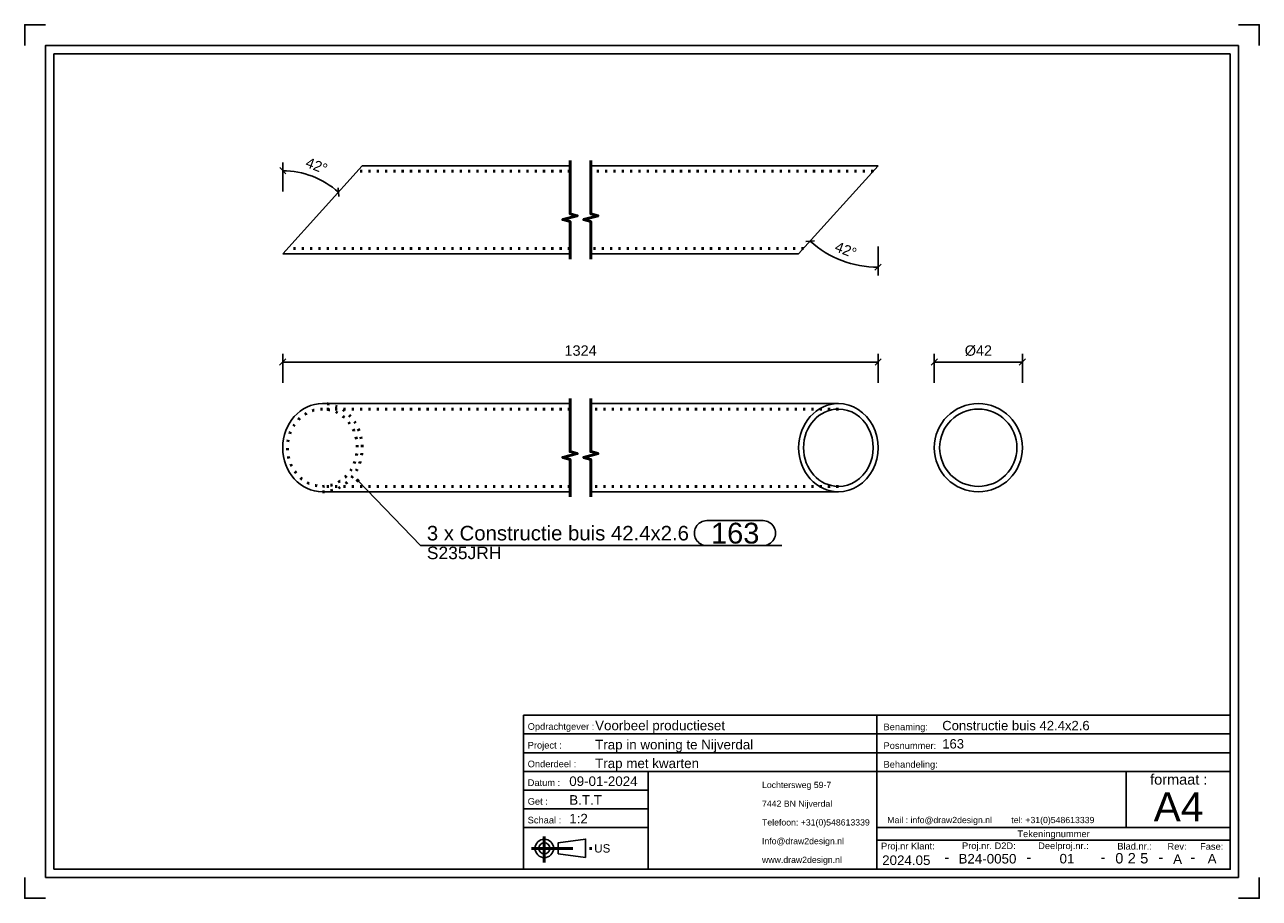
# Model space of a CAD drawing. Header units: millimetres. Extents: x 275 to 572, y -3703 to -3493.
import ezdxf
from ezdxf.enums import TextEntityAlignment as Align

# ---------------------------------------------------------------- set-up
doc = ezdxf.new("R2010")
doc.units = ezdxf.units.MM
doc.linetypes.add('DOT', pattern=[2, 0.5, -1.5])
doc.linetypes.add('STRICHPUNKT2', pattern=[18.5, 10, -4, 0.5, -4])
doc.layers.get('0').update_dxf_attribs({"linetype": 'CONTINUOUS'})
for name, color, linetype in [('DIM49', 4, 'CONTINUOUS'), ('TXT_ALL', 7, 'CONTINUOUS'), ('TXT_DIM49', 2, 'CONTINUOUS'), ('TXT_YELLOW', 2, 'CONTINUOUS')]:
    doc.layers.add(name, color=color, linetype=linetype)
doc.layers.add('LE_ALL', color=7, linetype='CONTINUOUS', lineweight=50)
doc.styles.add('ARIAL', font='arial.ttf')

# ---------------------------------------------------------------- blocks, each defined once
blk = doc.blocks.new('TFIELD_00004', base_point=(547.04, -3681.19))
at = {"layer": 'TXT_YELLOW', "style": 'ARIAL'}
blk.add_text('A4', height=7, dxfattribs=at).set_placement((547.04, -3681.19), align=Align.MIDDLE_LEFT)
blk = doc.blocks.new('FLEX_00003', base_point=(552.95, -3686.19))
blk.add_blockref('TFIELD_00004', (547.04, -3681.19))
blk = doc.blocks.new('TFIELD_00007', base_point=(482.95, -3684.37))
at = {"layer": 'TXT_YELLOW', "style": 'ARIAL'}
blk.add_text('Mail : info@draw2design.nl        tel: +31(0)548613339', height=1.5, dxfattribs=at).set_placement((482.95, -3684.37), align=Align.MIDDLE_LEFT)
blk = doc.blocks.new('FLEX_00006', base_point=(482.95, -3685.62))
blk.add_blockref('TFIELD_00007', (482.95, -3684.37))
blk = doc.blocks.new('DRAW2DESIGNLOGO_00005', base_point=(482.88, -3682.7))
blk.add_blockref('FLEX_00006', (482.95, -3685.62))
blk = doc.blocks.new('TFIELD_00011', base_point=(412.45, -3691.19))
at = {"layer": 'TXT_YELLOW', "style": 'ARIAL'}
blk.add_text('US', height=2, dxfattribs=at).set_placement((412.45, -3691.19), align=Align.MIDDLE_LEFT)
blk = doc.blocks.new('FLEX_00010', base_point=(412.45, -3691.19))
blk.add_blockref('TFIELD_00011', (412.45, -3691.19))
blk = doc.blocks.new('US_00009', base_point=(401.78, -3691.19))
blk.add_line((403.8, -3692.52), (410.36, -3693.41))
blk.add_lwpolyline([(403.8, -3692.52), (403.8, -3689.85), (410.36, -3688.97), (410.36, -3693.41)])
for radius in [2.22, 1.33]:
    blk.add_circle((400.45, -3691.19), radius)
at = {"layer": 'LE_ALL', "color": 1, "linetype": 'STRICHPUNKT2'}
for p, q in [((400.45, -3688.37), (400.45, -3694.59)), ((397.34, -3691.19), (412.21, -3691.19))]:
    blk.add_line(p, q, dxfattribs=at)
blk.add_blockref('FLEX_00010', (412.45, -3691.19))
blk = doc.blocks.new('TFIELD_00014', base_point=(452.82, -3693.94))
at = {"layer": 'TXT_YELLOW', "style": 'ARIAL'}
for s, p in [('Lochtersweg 59-7', (452.82, -3675.94)), ('7442 BN Nijverdal', (452.82, -3680.44)), ('Telefoon: +31(0)548613339', (452.82, -3684.94)), ('Info@draw2design.nl', (452.82, -3689.44)), ('www.draw2design.nl', (452.82, -3693.94))]:
    blk.add_text(s, height=1.5, dxfattribs=at).set_placement(p, align=Align.MIDDLE_LEFT)
blk = doc.blocks.new('FLEX_00013', base_point=(465.64, -3696.19))
blk.add_blockref('TFIELD_00014', (452.82, -3693.94))
blk = doc.blocks.new('D2D_00012', base_point=(425.7, -3694.33))
blk.add_blockref('FLEX_00013', (465.64, -3696.19))
blk = doc.blocks.new('SCHRIFE_00016', base_point=(406.45, -3676.19))
for p, q in [((395.45, -3659.19), (480.45, -3659.19)), ((480.45, -3659.19), (565.45, -3659.19)), ((480.45, -3696.19), (480.45, -3659.19)), ((565.45, -3659.19), (565.45, -3696.19)), ((395.45, -3663.69), (480.45, -3663.69)), ((480.45, -3663.69), (565.45, -3663.69)), ((395.45, -3668.19), (480.45, -3668.19)), ((480.45, -3668.19), (565.45, -3668.19)), ((395.45, -3672.69), (565.45, -3672.69)), ((425.45, -3672.69), (425.45, -3696.19)), ((540.45, -3672.69), (540.45, -3686.19)), ((425.45, -3677.19), (395.45, -3677.19)), ((425.45, -3681.69), (395.45, -3681.69)), ((425.45, -3686.19), (395.45, -3686.19)), ((565.45, -3686.19), (480.45, -3686.19)), ((565.45, -3689.19), (480.45, -3689.19))]:
    blk.add_line(p, q)
blk.add_lwpolyline([(565.45, -3696.19), (395.45, -3696.19), (395.45, -3659.19)])
at = {"layer": 'TXT_YELLOW', "style": 'ARIAL'}
for s, height, p in [('Voorbeel productieset', 2.3, (412.67, -3662.79)), ('Constructie buis 42.4x2.6', 2.25, (496.17, -3662.79)), ('Trap in woning te Nijverdal', 2.3, (412.67, -3667.39)), ('163', 2.25, (496.17, -3667.18)), ('Trap met kwarten', 2.3, (412.67, -3671.89)), ('09-01-2024', 2.3, (406.45, -3676.19)), ('B.T.T', 2.3, (406.45, -3680.69)), ('1:2', 2.3, (406.45, -3685.19))]:
    blk.add_text(s, height=height, dxfattribs=at).set_placement(p)
for s, height, p in [('2024.05', 2.3, (487.53, -3695.19)), ('-', 2.5, (497.28, -3694.53)), ('B24-0050', 2.3, (507.05, -3694.83)), ('-', 2.5, (517.02, -3694.53)), ('01', 2.3, (526.18, -3694.81)), ('-', 2.5, (534.85, -3694.53)), ('-', 2.5, (548.78, -3694.53)), ('A', 2.3, (552.79, -3694.92)), ('-', 2.5, (556.44, -3694.53)), ('A', 2.3, (561.09, -3694.82))]:
    blk.add_text(s, height=height, dxfattribs=at).set_placement(p, align=Align.CENTER)
blk = doc.blocks.new('TFIELD_00020', base_point=(543.8, -3693.56))
at = {"layer": 'TXT_ALL', "style": 'ARIAL'}
blk.add_text('5', height=2.5, dxfattribs=at).set_placement((543.8, -3693.56), align=Align.MIDDLE_LEFT)
blk = doc.blocks.new('5_00019')
blk.add_blockref('TFIELD_00020', (543.8, -3693.56))
blk = doc.blocks.new('TELLER1_00018')
blk.add_blockref('5_00019', (0, 0))
blk = doc.blocks.new('TFIELD_00023', base_point=(540.8, -3693.56))
at = {"layer": 'TXT_ALL', "style": 'ARIAL'}
blk.add_text('2', height=2.5, dxfattribs=at).set_placement((540.8, -3693.56), align=Align.MIDDLE_LEFT)
blk = doc.blocks.new('2_00022')
blk.add_blockref('TFIELD_00023', (540.8, -3693.56))
blk = doc.blocks.new('TELLER2_00021')
blk.add_blockref('2_00022', (0, 0))
blk = doc.blocks.new('TFIELD_00026', base_point=(537.8, -3693.56))
at = {"layer": 'TXT_ALL', "style": 'ARIAL'}
blk.add_text('0', height=2.5, dxfattribs=at).set_placement((537.8, -3693.56), align=Align.MIDDLE_LEFT)
blk = doc.blocks.new('0_00025')
blk.add_blockref('TFIELD_00026', (537.8, -3693.56))
blk = doc.blocks.new('TELLER3_00024')
blk.add_blockref('0_00025', (0, 0))
blk = doc.blocks.new('NL_00027', base_point=(396.45, -3662.69))
at = {"layer": 'TXT_ALL', "color": 1, "style": 'ARIAL'}
blk.add_text('Tekeningnummer', height=1.6, dxfattribs=at).set_placement((522.95, -3687.69), align=Align.MIDDLE_CENTER)
at = {"layer": 'TXT_YELLOW', "style": 'ARIAL'}
for s, p in [('Opdrachtgever :', (396.45, -3662.69)), ('Benaming:', (482.05, -3662.79)), ('Project :', (396.45, -3667.19)), ('Posnummer:', (482.05, -3667.29)), ('Onderdeel :', (396.45, -3671.69)), ('Behandeling:', (482.05, -3671.79)), ('Datum :', (396.45, -3676.19)), ('Get :', (396.45, -3680.69)), ('Schaal :', (396.45, -3685.19)), ('Proj.nr Klant:', (481.45, -3691.43)), ('Proj.nr. D2D:', (500.93, -3691.36)), ('Deelproj.nr.:', (519.25, -3691.36)), ('Blad.nr.:', (538.29, -3691.47)), ('Rev:', (550.36, -3691.52)), ('Fase:', (558.2, -3691.52))]:
    blk.add_text(s, height=1.6, dxfattribs=at).set_placement(p)
blk.add_text('formaat :', height=2.5, dxfattribs=at).set_placement((553.07, -3675.87), align=Align.CENTER)
blk = doc.blocks.new('SCHRIFE_00015')
for name, p in [('SCHRIFE_00016', (406.45, -3676.19)), ('NL_00027', (396.45, -3662.69)), ('TELLER3_00024', (0, 0)), ('TELLER2_00021', (0, 0)), ('TELLER1_00018', (0, 0))]:
    blk.add_blockref(name, p)
blk = doc.blocks.new('DINA4Q_00002', base_point=(565.45, -3500.19))
for p, q in [((567.45, -3498.19), (567.45, -3698.19)), ((282.45, -3696.19), (282.45, -3500.19)), ((282.45, -3500.19), (565.45, -3500.19)), ((280.45, -3698.19), (567.45, -3698.19))]:
    blk.add_line(p, q)
for points in [[(275.45, -3498.19), (275.45, -3493.19), (280.45, -3493.19)], [(567.45, -3493.19), (572.45, -3493.19), (572.45, -3498.19)], [(280.45, -3698.19), (280.45, -3498.19), (567.45, -3498.19)], [(565.45, -3500.19), (565.45, -3696.19), (282.45, -3696.19)], [(275.45, -3698.19), (275.45, -3703.19), (280.45, -3703.19)], [(567.45, -3703.19), (572.45, -3703.19), (572.45, -3698.19)]]:
    blk.add_lwpolyline(points)
for name, p in [('SCHRIFE_00015', (0, 0)), ('D2D_00012', (425.7, -3694.33)), ('FLEX_00003', (552.95, -3686.19)), ('DRAW2DESIGNLOGO_00005', (482.88, -3682.7)), ('US_00009', (401.78, -3691.19))]:
    blk.add_blockref(name, p)
blk = doc.blocks.new('_ZBL0006_00001')
blk.add_blockref('DINA4Q_00002', (565.45, -3500.19))
blk = doc.blocks.new('_D1', base_point=(470.1, -3547.54))
at = {"layer": 'DIM49', "color": 1}
for p, q in [((465.46, -3545.14), (463.35, -3545.3)), ((480.75, -3546.5), (480.75, -3553.5)), ((479.98, -3552.23), (481.52, -3550.77))]:
    blk.add_line(p, q, dxfattribs=at)
blk.add_ellipse((480.75, -3527.1), major_axis=(0, -24.4), ratio=1, start_param=5.549387, end_param=6.283187, dxfattribs=at)
at = {"layer": 'TXT_DIM49', "style": 'ARIAL'}
for s, p in [('42', (470.1, -3547.54)), ('°', (473.68, -3548.92))]:
    blk.add_text(s, height=2.5, rotation=338.9839, dxfattribs=at).set_placement(p)
blk = doc.blocks.new('_D2', base_point=(342.79, -3527.29))
at = {"layer": 'DIM49', "color": 1}
for p, q in [((338.24, -3529.07), (336.79, -3527.52)), ((337.51, -3533.3), (337.51, -3526.3)), ((350.82, -3532.39), (350.99, -3534.5))]:
    blk.add_line(p, q, dxfattribs=at)
blk.add_ellipse((337.51, -3548.3), major_axis=(0, -20), ratio=1, start_param=2.407793, end_param=3.141594, dxfattribs=at)
at = {"layer": 'TXT_DIM49', "style": 'ARIAL'}
for s, p in [('42', (342.79, -3527.29)), ('°', (346.37, -3528.67))]:
    blk.add_text(s, height=2.5, rotation=338.9839, dxfattribs=at).set_placement(p)
blk = doc.blocks.new('Constructie buis 42.4x2.6_00034', base_point=(479.58, -3528.4))
for p, q in [((337.51, -3548.3), (356.63, -3527.1)), ((406.63, -3527.1), (356.63, -3527.1)), ((480.75, -3527.1), (411.63, -3527.1)), ((461.63, -3548.3), (480.75, -3527.1)), ((406.63, -3548.3), (337.51, -3548.3)), ((461.63, -3548.3), (411.63, -3548.3))]:
    blk.add_line(p, q)
at = {"layer": 'LE_ALL', "color": 3, "linetype": 'DOT'}
for p, q in [((406.63, -3528.4), (355.46, -3528.4)), ((479.58, -3528.4), (411.63, -3528.4)), ((406.63, -3547), (338.69, -3547)), ((462.8, -3547), (411.63, -3547))]:
    blk.add_line(p, q, dxfattribs=at)
for name, p in [('_D2', (342.79, -3527.29)), ('_D1', (470.1, -3547.54))]:
    blk.add_blockref(name, p)
blk = doc.blocks.new('Constructie buis 42.4x2.6_00033')
blk.add_blockref('Constructie buis 42.4x2.6_00034', (479.58, -3528.4))
blk = doc.blocks.new('Trapboom_00032')
blk.add_blockref('Constructie buis 42.4x2.6_00033', (0, 0))
blk = doc.blocks.new('BNR 14_00031')
blk.add_blockref('Trapboom_00032', (0, 0))
blk = doc.blocks.new('Breda_00030')
blk.add_blockref('BNR 14_00031', (0, 0))
blk = doc.blocks.new('_A3D0009_00029')
blk.add_blockref('Breda_00030', (0, 0))
blk = doc.blocks.new('_SHORTEN_00035', base_point=(406.63, -3549.55))
at = {"layer": 'LE_ALL', "color": 4}
for points in [[(406.63, -3549.55), (406.63, -3540.51), (404.88, -3540.04), (408.38, -3539.1), (406.63, -3538.63), (406.63, -3525.85)], [(411.63, -3549.55), (411.63, -3540.51), (409.88, -3540.04), (413.38, -3539.1), (411.63, -3538.63), (411.63, -3525.85)]]:
    blk.add_lwpolyline(points, dxfattribs=at)
blk = doc.blocks.new('_ANS0009_00028')
for name, p in [('_A3D0009_00029', (0, 0)), ('_SHORTEN_00035', (406.63, -3549.55))]:
    blk.add_blockref(name, p)
blk = doc.blocks.new('_D3', base_point=(405.29, -3572.77))
at = {"layer": 'DIM49', "color": 1}
for p, q in [((337.51, -3579.27), (337.51, -3572.27)), ((480.75, -3579.27), (480.75, -3572.27)), ((338.26, -3573.52), (336.76, -3575.02)), ((337.51, -3574.27), (480.75, -3574.27)), ((480, -3575.02), (481.5, -3573.52))]:
    blk.add_line(p, q, dxfattribs=at)
at = {"layer": 'TXT_DIM49', "style": 'ARIAL'}
blk.add_text('1324', height=2.5, dxfattribs=at).set_placement((405.29, -3572.77))
blk = doc.blocks.new('SHAPE_00059', base_point=(355.55, -3602.76))
at = {"layer": 'DIM49', "color": 3}
for p, q in [((355.66, -3602.52), (355.44, -3602.52)), ((355.29, -3602.72), (355.81, -3602.72)), ((355.34, -3602.92), (355.75, -3602.92)), ((355.55, -3602.76), (370.69, -3618.41)), ((439.54, -3612.41), (453.06, -3612.41)), ((370.69, -3618.41), (457.56, -3618.41)), ((453.06, -3618.41), (439.54, -3618.41))]:
    blk.add_line(p, q, dxfattribs=at)
blk.add_lwpolyline([(355.32, -3602.62), (355.3, -3602.68), (355.29, -3602.75), (355.29, -3602.82), (355.32, -3602.88), (355.36, -3602.94), (355.41, -3602.98), (355.48, -3603.01), (355.54, -3603.02), (355.61, -3603.01), (355.68, -3602.99), (355.73, -3602.95), (355.77, -3602.89), (355.8, -3602.83), (355.81, -3602.76), (355.8, -3602.69), (355.78, -3602.63), (355.74, -3602.57), (355.68, -3602.53), (355.62, -3602.5), (355.55, -3602.49), (355.48, -3602.5), (355.42, -3602.53), (355.37, -3602.57)], close=True, dxfattribs=at)
for centre, start_param, end_param in [((439.54, -3615.41), 1.570796, 4.712389), ((453.06, -3615.41), 4.712389, 7.853982)]:
    blk.add_ellipse(centre, major_axis=(3, 0), ratio=1, start_param=start_param, end_param=end_param, dxfattribs=at)
at = {"layer": 'TXT_DIM49', "style": 'ARIAL'}
for s, height, p in [('3 x Constructie buis 42.4x2.6', 3.5, (372.19, -3615.41)), ('163', 5, (440.54, -3615.41)), ('S235JRH', 3, (372.19, -3620.16))]:
    blk.add_text(s, height=height, dxfattribs=at).set_placement(p, align=Align.MIDDLE_LEFT)
blk = doc.blocks.new('Constructie buis 42.4x2.6_00042', base_point=(347.07, -3584.27))
for p, q in [((406.63, -3584.27), (347.07, -3584.27)), ((471.19, -3584.27), (411.63, -3584.27)), ((406.63, -3605.47), (347.07, -3605.47)), ((471.19, -3605.47), (411.63, -3605.47))]:
    blk.add_line(p, q)
for centre, major_axis, start_param, end_param in [((347.07, -3594.87), (0, -10.6), 3.141593, 6.283185), ((471.19, -3594.87), (0, -10.6), 3.141593, 6.283185), ((471.19, -3594.87), (0, -10.6), 0, 3.141593), ((471.19, -3594.87), (0, -9.3), 3.141593, 6.283185), ((471.19, -3594.87), (0, -9.3), 0, 3.141593)]:
    blk.add_ellipse(centre, major_axis=major_axis, ratio=0.901786, start_param=start_param, end_param=end_param)
at = {"layer": 'LE_ALL', "color": 3, "linetype": 'DOT'}
for p, q in [((406.63, -3585.57), (347.07, -3585.57)), ((471.19, -3585.57), (411.63, -3585.57)), ((471.19, -3604.17), (411.63, -3604.17))]:
    blk.add_line(p, q, dxfattribs=at)
blk.add_lwpolyline([(406.63, -3604.17), (347.07, -3604.17)], dxfattribs=at)
for major_axis, start_param, end_param in [((0, -10.6), 0, 3.141593), ((0, -9.3), 3.141593, 6.283185), ((0, -9.3), 0, 3.141593)]:
    blk.add_ellipse((347.07, -3594.87), major_axis=major_axis, ratio=0.901786, start_param=start_param, end_param=end_param, dxfattribs=at)
for name, p in [('_D3', (405.29, -3572.77)), ('SHAPE_00059', (355.55, -3602.76))]:
    blk.add_blockref(name, p)
blk = doc.blocks.new('Constructie buis 42.4x2.6_00041')
blk.add_blockref('Constructie buis 42.4x2.6_00042', (347.07, -3584.27))
blk = doc.blocks.new('Trapboom_00040')
blk.add_blockref('Constructie buis 42.4x2.6_00041', (0, 0))
blk = doc.blocks.new('BNR 14_00039')
blk.add_blockref('Trapboom_00040', (0, 0))
blk = doc.blocks.new('Breda_00038')
blk.add_blockref('BNR 14_00039', (0, 0))
blk = doc.blocks.new('_A3D0010_00037')
blk.add_blockref('Breda_00038', (0, 0))
blk = doc.blocks.new('_SHORTEN_00043', base_point=(406.63, -3606.72))
at = {"layer": 'LE_ALL', "color": 4}
for points in [[(406.63, -3606.72), (406.63, -3597.69), (404.88, -3597.22), (408.38, -3596.28), (406.63, -3595.81), (406.63, -3583.02)], [(411.63, -3606.72), (411.63, -3597.69), (409.88, -3597.22), (413.38, -3596.28), (411.63, -3595.81), (411.63, -3583.02)]]:
    blk.add_lwpolyline(points, dxfattribs=at)
blk = doc.blocks.new('_ANS0010_00036')
for name, p in [('_A3D0010_00037', (0, 0)), ('_SHORTEN_00043', (406.63, -3606.72))]:
    blk.add_blockref(name, p)
blk = doc.blocks.new('_D4', base_point=(501.59, -3572.77))
at = {"layer": 'DIM49', "color": 1}
for p, q in [((494.25, -3579.27), (494.25, -3572.27)), ((515.45, -3579.27), (515.45, -3572.27)), ((495, -3573.52), (493.5, -3575.02)), ((494.25, -3574.27), (515.45, -3574.27)), ((514.7, -3575.02), (516.2, -3573.52))]:
    blk.add_line(p, q, dxfattribs=at)
at = {"layer": 'TXT_DIM49', "style": 'ARIAL'}
for s, p in [('Ø', (501.59, -3572.77)), ('42', (504.27, -3572.77))]:
    blk.add_text(s, height=2.5, dxfattribs=at).set_placement(p)
blk = doc.blocks.new('Constructie buis 42.4x2.6_00050', base_point=(495.55, -3594.87))
for radius in [10.6, 9.3]:
    blk.add_circle((504.85, -3594.87), radius)
blk.add_blockref('_D4', (501.59, -3572.77))
blk = doc.blocks.new('Constructie buis 42.4x2.6_00049')
blk.add_blockref('Constructie buis 42.4x2.6_00050', (495.55, -3594.87))
blk = doc.blocks.new('Trapboom_00048')
blk.add_blockref('Constructie buis 42.4x2.6_00049', (0, 0))
blk = doc.blocks.new('BNR 14_00047')
blk.add_blockref('Trapboom_00048', (0, 0))
blk = doc.blocks.new('Breda_00046')
blk.add_blockref('BNR 14_00047', (0, 0))
blk = doc.blocks.new('_A3D0011_00045')
blk.add_blockref('Breda_00046', (0, 0))
blk = doc.blocks.new('_ANS0011_00044')
blk.add_blockref('_A3D0011_00045', (0, 0))

msp = doc.modelspace()

# ---------------------------------------------------------------- block references
for name in ['_ZBL0006_00001', '_ANS0009_00028', '_ANS0010_00036', '_ANS0011_00044']:
    msp.add_blockref(name, (0, 0))

doc.saveas('drawing.dxf')
